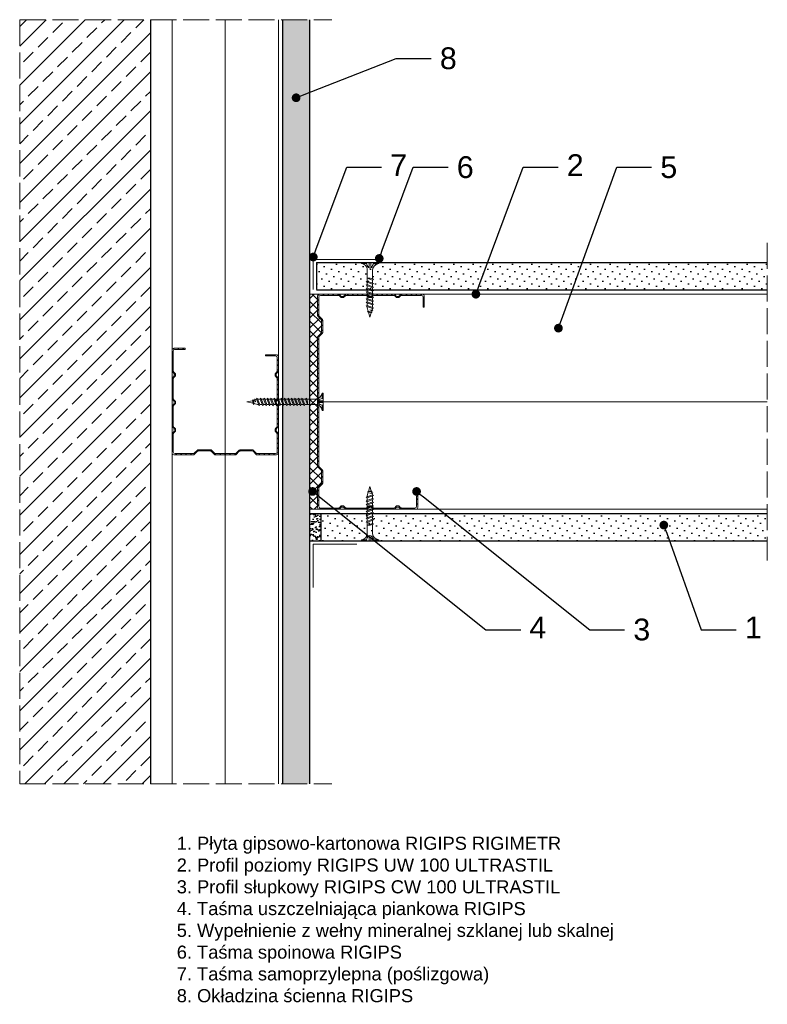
# Model space of a CAD drawing. Header units: millimetres. Extents: x 1474 to 3168, y 461 to 1600.
# Tile 6 of 6: x 2825 to 3168, y 1148 to 1600. Entities that reach past the tile are written whole.
import ezdxf
from ezdxf import colors
from ezdxf.entities.mleader import LeaderData, LeaderLine
from ezdxf.math import Vec2, Vec3

# ---------------------------------------------------------------- set-up
doc = ezdxf.new("R2010")
doc.units = ezdxf.units.MM
doc.linetypes.add('ACAD_ISO02W100', pattern=[15, 12, -3])
for name, color, linetype, lineweight in [('_ISOVER WELNA', 7, 'BATTING', 9), ('_RIGIPS AKCESORIA', 7, 'Continuous', 18), ('_RIGIPS G-K', 7, 'Continuous', 25), ('_RIGIPS PROFIL', 7, 'Continuous', 18), ('KRESKOWANIE', 7, 'Continuous', 9), ('OPISY', 7, 'Continuous', 9), ('PRZERYWANA', 7, 'ACAD_ISO02W100', 9)]:
    doc.layers.add(name, color=color, linetype=linetype, lineweight=lineweight)
doc.styles.get("Standard").update_dxf_attribs({"font": 'arial.ttf'})
doc.linetypes.add('BATTING', pattern='A,0.00254,-2.54,[134,ltypeshp.shx,S=2.54,R=0,X=-2.54,Y=0],-5.08,[134,ltypeshp.shx,S=2.54,R=180,X=2.54,Y=0],-2.54', length=10.16254)

# ---------------------------------------------------------------- blocks, each defined once
blk = doc.blocks.new('TN 25')
at = {"layer": '_RIGIPS AKCESORIA'}
for p, q in [((0, -0.84), (0, 7.16)), ((0, 7.16), (0.46, 7.16)), ((0.46, 4.78), (0, 4.78)), ((0.46, 7.16), (0.46, 4.78)), ((8.47, 4.46), (8.79, 5)), ((8.79, 5), (9.93, 2.01)), ((10.1, 4.46), (10.41, 5)), ((10.41, 5), (11.56, 2.01)), ((11.67, 4.46), (11.99, 5)), ((11.99, 5), (13.14, 2.01)), ((13.21, 4.46), (13.52, 5)), ((13.52, 5), (14.67, 2.01)), ((14.8, 4.46), (15.12, 5)), ((15.12, 5), (16.26, 2.01)), ((16.42, 4.46), (16.73, 5)), ((16.73, 5), (17.88, 2.01)), ((17.99, 4.46), (18.31, 5)), ((18.31, 5), (19.45, 2.01)), ((19.68, 4.46), (20, 5)), ((20, 5), (21.14, 2.01)), ((0, 3.5), (1.77, 3.5)), ((0, 2.83), (1.77, 2.83)), ((0.46, 1.64), (0, 1.64)), ((0.46, -0.84), (0.46, 1.64)), ((1.77, 3.5), (1.77, 4.2)), ((1.77, 2.83), (1.77, 2.18)), ((3.02, 4.46), (8.47, 4.46)), ((7.49, 2.01), (3.55, 2.01)), ((7.12, 4.46), (7.12, 3.18)), ((8.03, 2.01), (7.12, 4.46)), ((7.12, 3.18), (7.65, 1.53)), ((7.65, 1.53), (8.03, 2.01)), ((9.41, 2.01), (8.03, 2.01)), ((9.61, 1.51), (8.47, 4.46)), ((9, 4.46), (10.1, 4.46)), ((9.93, 2.01), (9.61, 1.51)), ((11.04, 2.01), (9.93, 2.01)), ((11.23, 1.51), (10.1, 4.46)), ((10.62, 4.46), (11.67, 4.46)), ((11.56, 2.01), (11.23, 1.51)), ((12.61, 2.01), (11.56, 2.01)), ((12.81, 1.51), (11.67, 4.46)), ((12.2, 4.46), (13.21, 4.46)), ((13.14, 2.01), (12.81, 1.51)), ((14.15, 2.01), (13.14, 2.01)), ((14.34, 1.51), (13.21, 4.46)), ((13.73, 4.46), (14.8, 4.46)), ((14.67, 2.01), (14.34, 1.51)), ((15.74, 2.01), (14.67, 2.01)), ((15.94, 1.51), (14.8, 4.46)), ((15.33, 4.46), (16.42, 4.46)), ((16.26, 2.01), (15.94, 1.51)), ((17.36, 2.01), (16.26, 2.01)), ((17.55, 1.51), (16.42, 4.46)), ((16.94, 4.46), (17.99, 4.46)), ((17.88, 2.01), (17.55, 1.51)), ((18.93, 2.01), (17.88, 2.01)), ((19.13, 1.51), (17.99, 4.46)), ((18.52, 4.46), (19.68, 4.46)), ((19.45, 2.01), (19.13, 1.51)), ((19.45, 2.01), (20.62, 2.01)), ((20.82, 1.51), (19.68, 4.46)), ((20.21, 4.46), (20.7, 4.46)), ((20.7, 4.46), (22.28, 3.98)), ((21.14, 2.01), (20.82, 1.51)), ((21.14, 2.01), (21.81, 2.12)), ((21.85, 1.83), (21.67, 3.28)), ((21.67, 3.28), (22.14, 2.4)), ((22.14, 2.4), (21.85, 1.83)), ((22.7, 2.36), (22.14, 2.4)), ((22.28, 3.98), (22.56, 4.37)), ((22.7, 2.36), (22.28, 3.98)), ((22.56, 4.37), (23.03, 2.71)), ((23.03, 2.71), (22.7, 2.36)), ((22.71, 3.85), (25, 3.24)), ((25, 3.24), (23.03, 2.71)), ((0, -0.84), (0.46, -0.84))]:
    blk.add_line(p, q, dxfattribs=at)
for centre, major_axis, ratio, start_param, end_param in [((3.09, 7.67), (0.17, 3.2), 0.826134, 1.773653, 3.180586), ((-0.04, 0.9), (0, 3.93), 0.848176, -0.720942, -0.151112), ((3.37, -1.57), (0.28, 3.57), 0.832181, 0.035984, 1.430787), ((-2.73, 15.91), (0, 14.76), 0.848176, 3.399396, 3.475072), ((0.59, 4.62), (0, 2.81), 0.848176, 3.475072, 3.862535), ((1.66, 3.18), (0, 0.895), 0.848176, -1.552777, -0.720942), ((1.66, 3.18), (0, 0.895), 0.848176, 3.862535, 4.730408)]:
    blk.add_ellipse(centre, major_axis=major_axis, ratio=ratio, start_param=start_param, end_param=end_param, dxfattribs=at)
blk = doc.blocks.new('CW 100 ULTRASTIL')
h = blk.add_hatch()
h.set_pattern_fill('ANSI31', color=256, scale=0.5, style=0)
h.paths.add_polyline_path([(179.46, 109.85, -0.198912), (179.6, 110.2), (181.11, 111.71, 0.198912), (181.26, 112.06), (181.26, 117.65, 0.198912), (181.11, 118), (179.6, 119.51, -0.198912), (179.46, 119.86), (179.46, 128.31, -0.414214), (180.26, 129.11), (188.58, 129.11, -0.198912), (188.93, 128.96), (189.64, 128.25, 0.198912), (189.99, 128.11), (190.58, 128.11, 0.198912), (190.93, 128.25), (191.64, 128.96, -0.198912), (191.99, 129.11), (201.28, 129.11, -0.198912), (201.63, 128.96), (202.34, 128.25, 0.198912), (202.69, 128.11), (203.28, 128.11, 0.198912), (203.63, 128.25), (204.34, 128.96, -0.198912), (204.69, 129.11), (213.98, 129.11, -0.198912), (214.33, 128.96), (215.04, 128.25, 0.198912), (215.39, 128.11), (215.98, 128.11, 0.198912), (216.33, 128.25), (217.04, 128.96, -0.198912), (217.39, 129.11), (226.56, 129.11, -0.414214), (227.36, 128.31), (227.36, 123.66), (227.91, 123.66), (227.91, 128.86, 0.414214), (227.11, 129.66), (217.39, 129.66, 0.198912), (217.04, 129.51), (216.33, 128.8, -0.198912), (215.98, 128.66), (215.39, 128.66, -0.198912), (215.04, 128.8), (214.33, 129.51, 0.198912), (213.98, 129.66), (204.69, 129.66, 0.198912), (204.34, 129.51), (203.63, 128.8, -0.198912), (203.28, 128.66), (202.69, 128.66, -0.198912), (202.34, 128.8), (201.63, 129.51, 0.198912), (201.28, 129.66), (191.99, 129.66, 0.198912), (191.64, 129.51), (190.93, 128.8, -0.198912), (190.58, 128.66), (189.99, 128.66, -0.198912), (189.64, 128.8), (188.93, 129.51, 0.198912), (188.58, 129.66), (179.71, 129.66, 0.414214), (178.91, 128.86), (178.91, 119.86, 0.198912), (179.05, 119.51), (180.56, 118, -0.198912), (180.71, 117.65), (180.71, 112.06, -0.198912), (180.56, 111.71), (179.05, 110.2, 0.198912), (178.91, 109.85), (178.91, 50.66, 0.198912), (179.05, 50.31), (180.56, 48.8, -0.198912), (180.71, 48.45), (180.71, 42.86, -0.198912), (180.56, 42.51), (179.05, 41, 0.198912), (178.91, 40.65), (178.91, 31.66, 0.414214), (179.71, 30.86), (188.58, 30.86, 0.198912), (188.93, 31), (189.64, 31.71, -0.198912), (189.99, 31.86), (190.58, 31.86, -0.198912), (190.93, 31.71), (191.64, 31, 0.198912), (191.99, 30.86), (201.28, 30.86, 0.198912), (201.63, 31), (202.34, 31.71, -0.198912), (202.69, 31.86), (203.28, 31.86, -0.198912), (203.63, 31.71), (204.34, 31, 0.198912), (204.69, 30.86), (213.98, 30.86, 0.198912), (214.33, 31), (215.04, 31.71, -0.198912), (215.39, 31.86), (215.98, 31.86, -0.198912), (216.33, 31.71), (217.04, 31, 0.198912), (217.39, 30.86), (224.11, 30.86, 0.414214), (224.91, 31.66), (224.91, 36.86), (224.36, 36.86), (224.36, 32.21, -0.414214), (223.56, 31.41), (217.39, 31.41, -0.198912), (217.04, 31.55), (216.33, 32.26, 0.198912), (215.98, 32.41), (215.39, 32.41, 0.198912), (215.04, 32.26), (214.33, 31.55, -0.198912), (213.98, 31.41), (204.69, 31.41, -0.198912), (204.34, 31.55), (203.63, 32.26, 0.198912), (203.28, 32.41), (202.69, 32.41, 0.198912), (202.34, 32.26), (201.63, 31.55, -0.198912), (201.28, 31.41), (191.99, 31.41, -0.198912), (191.64, 31.55), (190.93, 32.26, 0.198912), (190.58, 32.41), (189.99, 32.41, 0.198912), (189.64, 32.26), (188.93, 31.55, -0.198912), (188.58, 31.41), (180.26, 31.41, -0.414214), (179.46, 32.21), (179.46, 40.65, -0.198912), (179.6, 41), (181.11, 42.51, 0.198912), (181.26, 42.86), (181.26, 48.45, 0.198912), (181.11, 48.8), (179.6, 50.31, -0.198912), (179.46, 50.66)])
at = {"layer": '_RIGIPS PROFIL'}
for p, q in [((178.91, 128.86), (178.91, 119.86)), ((179.46, 128.31), (179.46, 119.86)), ((188.58, 129.66), (179.71, 129.66)), ((188.58, 129.11), (180.26, 129.11)), ((188.93, 129.51), (189.64, 128.8)), ((188.93, 128.96), (189.64, 128.25)), ((190.58, 128.66), (189.99, 128.66)), ((190.58, 128.11), (189.99, 128.11)), ((191.64, 129.51), (190.93, 128.8)), ((191.64, 128.96), (190.93, 128.25)), ((201.28, 129.66), (191.99, 129.66)), ((201.28, 129.11), (191.99, 129.11)), ((201.63, 129.51), (202.34, 128.8)), ((201.63, 128.96), (202.34, 128.25)), ((203.28, 128.66), (202.69, 128.66)), ((203.28, 128.11), (202.69, 128.11)), ((204.34, 129.51), (203.63, 128.8)), ((204.34, 128.96), (203.63, 128.25)), ((204.69, 129.66), (213.98, 129.66)), ((204.69, 129.11), (213.98, 129.11)), ((214.33, 129.51), (215.04, 128.8)), ((214.33, 128.96), (215.04, 128.25)), ((215.98, 128.66), (215.39, 128.66)), ((215.98, 128.11), (215.39, 128.11)), ((217.04, 129.51), (216.33, 128.8)), ((217.04, 128.96), (216.33, 128.25)), ((227.11, 129.66), (217.39, 129.66)), ((226.56, 129.11), (217.39, 129.11)), ((227.36, 123.66), (227.36, 128.31)), ((227.91, 123.66), (227.91, 128.86)), ((227.36, 123.66), (227.91, 123.66)), ((180.56, 118), (179.05, 119.51)), ((181.11, 118), (179.6, 119.51)), ((180.71, 117.65), (180.71, 112.06)), ((181.26, 117.65), (181.26, 112.06)), ((178.91, 109.85), (178.91, 50.66)), ((180.56, 111.71), (179.05, 110.2)), ((179.46, 109.85), (179.46, 50.66)), ((181.11, 111.71), (179.6, 110.2)), ((180.56, 48.8), (179.05, 50.31)), ((181.11, 48.8), (179.6, 50.31)), ((180.71, 42.86), (180.71, 48.45)), ((181.26, 42.86), (181.26, 48.45)), ((180.56, 42.51), (179.05, 41)), ((181.11, 42.51), (179.6, 41)), ((178.91, 31.66), (178.91, 40.65)), ((179.46, 32.21), (179.46, 40.65)), ((224.36, 36.86), (224.36, 32.21)), ((224.36, 36.86), (224.91, 36.86)), ((224.91, 36.86), (224.91, 31.66)), ((188.93, 31.55), (189.64, 32.26)), ((188.93, 31), (189.64, 31.71)), ((190.58, 32.41), (189.99, 32.41)), ((190.58, 31.86), (189.99, 31.86)), ((191.64, 31.55), (190.93, 32.26)), ((191.64, 31), (190.93, 31.71)), ((201.63, 31.55), (202.34, 32.26)), ((201.63, 31), (202.34, 31.71)), ((203.28, 32.41), (202.69, 32.41)), ((203.28, 31.86), (202.69, 31.86)), ((204.34, 31.55), (203.63, 32.26)), ((204.34, 31), (203.63, 31.71)), ((214.33, 31.55), (215.04, 32.26)), ((214.33, 31), (215.04, 31.71)), ((215.98, 32.41), (215.39, 32.41)), ((215.98, 31.86), (215.39, 31.86)), ((217.04, 31.55), (216.33, 32.26)), ((217.04, 31), (216.33, 31.71)), ((188.58, 30.86), (179.71, 30.86)), ((188.58, 31.41), (180.26, 31.41)), ((201.28, 31.41), (191.99, 31.41)), ((201.28, 30.86), (191.99, 30.86)), ((204.69, 31.41), (213.98, 31.41)), ((204.69, 30.86), (213.98, 30.86)), ((223.56, 31.41), (217.39, 31.41)), ((224.11, 30.86), (217.39, 30.86))]:
    blk.add_line(p, q, dxfattribs=at)
for centre, radius, start, end in [((179.71, 128.86), 0.8, 90, 180), ((180.26, 128.31), 0.8, 90, 180), ((188.58, 129.16), 0.5, 45, 90), ((188.58, 128.61), 0.5, 45, 90), ((189.99, 129.16), 0.5, 225, 270), ((189.99, 128.61), 0.5, 225, 270), ((190.58, 129.16), 0.5, 270, 315), ((190.58, 128.61), 0.5, 270, 315), ((191.99, 129.16), 0.5, 90, 135), ((191.99, 128.61), 0.5, 90, 135), ((201.28, 129.16), 0.5, 45, 90), ((201.28, 128.61), 0.5, 45, 90), ((202.69, 129.16), 0.5, 225, 270), ((202.69, 128.61), 0.5, 225, 270), ((203.28, 129.16), 0.5, 270, 315), ((203.28, 128.61), 0.5, 270, 315), ((204.69, 129.16), 0.5, 90, 135), ((204.69, 128.61), 0.5, 90, 135), ((213.98, 129.16), 0.5, 45, 90), ((213.98, 128.61), 0.5, 45, 90), ((215.39, 129.16), 0.5, 225, 270), ((215.39, 128.61), 0.5, 225, 270), ((215.98, 129.16), 0.5, 270, 315), ((215.98, 128.61), 0.5, 270, 315), ((217.39, 129.16), 0.5, 90, 135), ((217.39, 128.61), 0.5, 90, 135), ((226.56, 128.31), 0.8, 0, 90), ((227.11, 128.86), 0.8, 0, 90), ((179.41, 119.86), 0.5, 180, 225), ((179.96, 119.86), 0.5, 180, 225), ((180.21, 117.65), 0.5, 0, 45), ((180.76, 117.65), 0.5, 0, 45), ((179.41, 109.85), 0.5, 135, 180), ((179.96, 109.85), 0.5, 135, 180), ((180.21, 112.06), 0.5, 315, 0), ((180.76, 112.06), 0.5, 315, 0), ((179.41, 50.66), 0.5, 180, 225), ((179.96, 50.66), 0.5, 180, 225), ((180.21, 48.45), 0.5, 0, 45), ((180.76, 48.45), 0.5, 0, 45), ((179.41, 40.65), 0.5, 135, 180), ((179.96, 40.65), 0.5, 135, 180), ((180.21, 42.86), 0.5, 315, 0), ((180.76, 42.86), 0.5, 315, 0), ((180.26, 32.21), 0.8, 180, 270), ((189.99, 31.91), 0.5, 90, 135), ((189.99, 31.36), 0.5, 90, 135), ((190.58, 31.91), 0.5, 45, 90), ((190.58, 31.36), 0.5, 45, 90), ((202.69, 31.91), 0.5, 90, 135), ((202.69, 31.36), 0.5, 90, 135), ((203.28, 31.91), 0.5, 45, 90), ((203.28, 31.36), 0.5, 45, 90), ((215.39, 31.91), 0.5, 90, 135), ((215.39, 31.36), 0.5, 90, 135), ((215.98, 31.91), 0.5, 45, 90), ((215.98, 31.36), 0.5, 45, 90), ((223.56, 32.21), 0.8, 270, 0), ((179.71, 31.66), 0.8, 180, 270), ((188.58, 31.91), 0.5, 270, 315), ((188.58, 31.36), 0.5, 270, 315), ((191.99, 31.91), 0.5, 225, 270), ((191.99, 31.36), 0.5, 225, 270), ((201.28, 31.91), 0.5, 270, 315), ((201.28, 31.36), 0.5, 270, 315), ((204.69, 31.91), 0.5, 225, 270), ((204.69, 31.36), 0.5, 225, 270), ((213.98, 31.91), 0.5, 270, 315), ((213.98, 31.36), 0.5, 270, 315), ((217.39, 31.91), 0.5, 225, 270), ((217.39, 31.36), 0.5, 225, 270), ((224.11, 31.66), 0.8, 270, 0)]:
    blk.add_arc(centre, radius, start, end, dxfattribs=at)
blk = doc.blocks.new('CW 50 ULTRASTIL')
h = blk.add_hatch()
h.set_pattern_fill('ANSI31', color=256, scale=0.5, style=0)
h.paths.add_polyline_path([(28.56, 40.65, -0.198912), (28.71, 41), (30.21, 42.51, 0.198912), (30.36, 42.86), (30.36, 48.45, 0.198912), (30.21, 48.8), (28.71, 50.31, -0.198912), (28.56, 50.66), (28.56, 59.85, -0.198912), (28.71, 60.2), (30.21, 61.71, 0.198912), (30.36, 62.06), (30.36, 67.65, 0.198912), (30.21, 68), (28.71, 69.51, -0.198912), (28.56, 69.86), (28.56, 78.31, -0.414214), (29.36, 79.11), (37.68, 79.11, -0.198912), (38.04, 78.96), (38.74, 78.25, 0.198912), (39.1, 78.11), (39.68, 78.11, 0.198912), (40.04, 78.25), (40.74, 78.96, -0.198912), (41.1, 79.11), (50.38, 79.11, -0.198912), (50.74, 78.96), (51.44, 78.25, 0.198912), (51.8, 78.11), (52.38, 78.11, 0.198912), (52.74, 78.25), (53.44, 78.96, -0.198912), (53.8, 79.11), (63.08, 79.11, -0.198912), (63.44, 78.96), (64.14, 78.25, 0.198912), (64.5, 78.11), (65.08, 78.11, 0.198912), (65.44, 78.25), (66.14, 78.96, -0.198912), (66.5, 79.11), (75.66, 79.11, -0.414214), (76.46, 78.31), (76.46, 73.66), (77.01, 73.66), (77.01, 78.86, 0.414214), (76.21, 79.66), (66.5, 79.66, 0.198912), (66.14, 79.51), (65.44, 78.8, -0.198912), (65.08, 78.66), (64.5, 78.66, -0.198912), (64.14, 78.8), (63.44, 79.51, 0.198912), (63.08, 79.66), (53.8, 79.66, 0.198912), (53.44, 79.51), (52.74, 78.8, -0.198912), (52.38, 78.66), (51.8, 78.66, -0.198912), (51.44, 78.8), (50.74, 79.51, 0.198912), (50.38, 79.66), (41.1, 79.66, 0.198912), (40.74, 79.51), (40.04, 78.8, -0.198912), (39.68, 78.66), (39.1, 78.66, -0.198912), (38.74, 78.8), (38.04, 79.51, 0.198912), (37.68, 79.66), (28.81, 79.66, 0.414214), (28.01, 78.86), (28.01, 69.86, 0.198912), (28.16, 69.51), (29.66, 68, -0.198912), (29.81, 67.65), (29.81, 62.06, -0.198912), (29.66, 61.71), (28.16, 60.2, 0.198912), (28.01, 59.85), (28.01, 50.66, 0.198912), (28.16, 50.31), (29.66, 48.8, -0.198912), (29.81, 48.45), (29.81, 42.86, -0.198912), (29.66, 42.51), (28.16, 41, 0.198912), (28.01, 40.65), (28.01, 31.66, 0.414214), (28.81, 30.86), (37.68, 30.86, 0.198912), (38.04, 31), (38.74, 31.71, -0.198912), (39.1, 31.86), (39.68, 31.86, -0.198912), (40.04, 31.71), (40.74, 31, 0.198912), (41.1, 30.86), (50.38, 30.86, 0.198912), (50.74, 31), (51.44, 31.71, -0.198912), (51.8, 31.86), (52.38, 31.86, -0.198912), (52.74, 31.71), (53.44, 31, 0.198912), (53.8, 30.86), (63.08, 30.86, 0.198912), (63.44, 31), (64.14, 31.71, -0.198912), (64.5, 31.86), (65.08, 31.86, -0.198912), (65.44, 31.71), (66.14, 31, 0.198912), (66.5, 30.86), (73.21, 30.86, 0.414214), (74.01, 31.66), (74.01, 36.86), (73.46, 36.86), (73.46, 32.21, -0.414214), (72.66, 31.41), (66.5, 31.41, -0.198912), (66.14, 31.55), (65.44, 32.26, 0.198912), (65.08, 32.41), (64.5, 32.41, 0.198912), (64.14, 32.26), (63.44, 31.55, -0.198912), (63.08, 31.41), (53.8, 31.41, -0.198912), (53.44, 31.55), (52.74, 32.26, 0.198912), (52.38, 32.41), (51.8, 32.41, 0.198912), (51.44, 32.26), (50.74, 31.55, -0.198912), (50.38, 31.41), (41.1, 31.41, -0.198912), (40.74, 31.55), (40.04, 32.26, 0.198912), (39.68, 32.41), (39.1, 32.41, 0.198912), (38.74, 32.26), (38.04, 31.55, -0.198912), (37.68, 31.41), (29.36, 31.41, -0.414214), (28.56, 32.21)])
at = {"layer": '_RIGIPS PROFIL'}
for p, q in [((28.01, 78.86), (28.01, 69.86)), ((28.56, 78.31), (28.56, 69.86)), ((37.68, 79.66), (28.81, 79.66)), ((37.68, 79.11), (29.36, 79.11)), ((38.04, 79.51), (38.74, 78.8)), ((38.04, 78.96), (38.74, 78.25)), ((39.68, 78.66), (39.1, 78.66)), ((39.68, 78.11), (39.1, 78.11)), ((40.74, 79.51), (40.04, 78.8)), ((40.74, 78.96), (40.04, 78.25)), ((50.38, 79.66), (41.1, 79.66)), ((50.38, 79.11), (41.1, 79.11)), ((50.74, 79.51), (51.44, 78.8)), ((50.74, 78.96), (51.44, 78.25)), ((52.38, 78.66), (51.8, 78.66)), ((52.38, 78.11), (51.8, 78.11)), ((53.44, 79.51), (52.74, 78.8)), ((53.44, 78.96), (52.74, 78.25)), ((53.8, 79.66), (63.08, 79.66)), ((53.8, 79.11), (63.08, 79.11)), ((63.44, 79.51), (64.14, 78.8)), ((63.44, 78.96), (64.14, 78.25)), ((65.08, 78.66), (64.5, 78.66)), ((65.08, 78.11), (64.5, 78.11)), ((66.14, 79.51), (65.44, 78.8)), ((66.14, 78.96), (65.44, 78.25)), ((76.21, 79.66), (66.5, 79.66)), ((75.66, 79.11), (66.5, 79.11)), ((76.46, 73.66), (76.46, 78.31)), ((77.01, 73.66), (77.01, 78.86)), ((76.46, 73.66), (77.01, 73.66)), ((29.66, 68), (28.16, 69.51)), ((30.21, 68), (28.71, 69.51)), ((29.81, 67.65), (29.81, 62.06)), ((30.36, 67.65), (30.36, 62.06)), ((28.01, 59.85), (28.01, 50.66)), ((29.66, 61.71), (28.16, 60.2)), ((28.56, 59.85), (28.56, 50.66)), ((30.21, 61.71), (28.71, 60.2)), ((29.66, 48.8), (28.16, 50.31)), ((30.21, 48.8), (28.71, 50.31)), ((29.81, 42.86), (29.81, 48.45)), ((30.36, 42.86), (30.36, 48.45)), ((29.66, 42.51), (28.16, 41)), ((30.21, 42.51), (28.71, 41)), ((28.01, 31.66), (28.01, 40.65)), ((28.56, 32.21), (28.56, 40.65)), ((73.46, 36.86), (73.46, 32.21)), ((73.46, 36.86), (74.01, 36.86)), ((74.01, 36.86), (74.01, 31.66)), ((38.04, 31.55), (38.74, 32.26)), ((38.04, 31), (38.74, 31.71)), ((39.68, 32.41), (39.1, 32.41)), ((39.68, 31.86), (39.1, 31.86)), ((40.74, 31.55), (40.04, 32.26)), ((40.74, 31), (40.04, 31.71)), ((50.74, 31.55), (51.44, 32.26)), ((50.74, 31), (51.44, 31.71)), ((52.38, 32.41), (51.8, 32.41)), ((52.38, 31.86), (51.8, 31.86)), ((53.44, 31.55), (52.74, 32.26)), ((53.44, 31), (52.74, 31.71)), ((63.44, 31.55), (64.14, 32.26)), ((63.44, 31), (64.14, 31.71)), ((65.08, 32.41), (64.5, 32.41)), ((65.08, 31.86), (64.5, 31.86)), ((66.14, 31.55), (65.44, 32.26)), ((66.14, 31), (65.44, 31.71)), ((37.68, 30.86), (28.81, 30.86)), ((37.68, 31.41), (29.36, 31.41)), ((50.38, 31.41), (41.1, 31.41)), ((50.38, 30.86), (41.1, 30.86)), ((53.8, 31.41), (63.08, 31.41)), ((53.8, 30.86), (63.08, 30.86)), ((72.66, 31.41), (66.5, 31.41)), ((73.21, 30.86), (66.5, 30.86))]:
    blk.add_line(p, q, dxfattribs=at)
for centre, radius, start, end in [((28.81, 78.86), 0.8, 90, 180), ((29.36, 78.31), 0.8, 90, 180), ((37.68, 79.16), 0.5, 45, 90), ((37.68, 78.61), 0.5, 45, 90), ((39.1, 79.16), 0.5, 225, 270), ((39.1, 78.61), 0.5, 225, 270), ((39.68, 79.16), 0.5, 270, 315), ((39.68, 78.61), 0.5, 270, 315), ((41.1, 79.16), 0.5, 90, 135), ((41.1, 78.61), 0.5, 90, 135), ((50.38, 79.16), 0.5, 45, 90), ((50.38, 78.61), 0.5, 45, 90), ((51.8, 79.16), 0.5, 225, 270), ((51.8, 78.61), 0.5, 225, 270), ((52.38, 79.16), 0.5, 270, 315), ((52.38, 78.61), 0.5, 270, 315), ((53.8, 79.16), 0.5, 90, 135), ((53.8, 78.61), 0.5, 90, 135), ((63.08, 79.16), 0.5, 45, 90), ((63.08, 78.61), 0.5, 45, 90), ((64.5, 79.16), 0.5, 225, 270), ((64.5, 78.61), 0.5, 225, 270), ((65.08, 79.16), 0.5, 270, 315), ((65.08, 78.61), 0.5, 270, 315), ((66.5, 79.16), 0.5, 90, 135), ((66.5, 78.61), 0.5, 90, 135), ((75.66, 78.31), 0.8, 0, 90), ((76.21, 78.86), 0.8, 0, 90), ((28.51, 69.86), 0.5, 180, 225), ((29.06, 69.86), 0.5, 180, 225), ((29.31, 67.65), 0.5, 0, 45), ((29.86, 67.65), 0.5, 0, 45), ((28.51, 59.85), 0.5, 135, 180), ((29.06, 59.85), 0.5, 135, 180), ((29.31, 62.06), 0.5, 315, 0), ((29.86, 62.06), 0.5, 315, 0), ((28.51, 50.66), 0.5, 180, 225), ((29.06, 50.66), 0.5, 180, 225), ((29.31, 48.45), 0.5, 0, 45), ((29.86, 48.45), 0.5, 0, 45), ((28.51, 40.65), 0.5, 135, 180), ((29.06, 40.65), 0.5, 135, 180), ((29.31, 42.86), 0.5, 315, 0), ((29.86, 42.86), 0.5, 315, 0), ((29.36, 32.21), 0.8, 180, 270), ((39.1, 31.91), 0.5, 90, 135), ((39.1, 31.36), 0.5, 90, 135), ((39.68, 31.91), 0.5, 45, 90), ((39.68, 31.36), 0.5, 45, 90), ((51.8, 31.91), 0.5, 90, 135), ((51.8, 31.36), 0.5, 90, 135), ((52.38, 31.91), 0.5, 45, 90), ((52.38, 31.36), 0.5, 45, 90), ((64.5, 31.91), 0.5, 90, 135), ((64.5, 31.36), 0.5, 90, 135), ((65.08, 31.91), 0.5, 45, 90), ((65.08, 31.36), 0.5, 45, 90), ((72.66, 32.21), 0.8, 270, 0), ((28.81, 31.66), 0.8, 180, 270), ((37.68, 31.91), 0.5, 270, 315), ((37.68, 31.36), 0.5, 270, 315), ((41.1, 31.91), 0.5, 225, 270), ((41.1, 31.36), 0.5, 225, 270), ((50.38, 31.91), 0.5, 270, 315), ((50.38, 31.36), 0.5, 270, 315), ((53.8, 31.91), 0.5, 225, 270), ((53.8, 31.36), 0.5, 225, 270), ((63.08, 31.91), 0.5, 270, 315), ((63.08, 31.36), 0.5, 270, 315), ((66.5, 31.91), 0.5, 225, 270), ((66.5, 31.36), 0.5, 225, 270), ((73.21, 31.66), 0.8, 270, 0)]:
    blk.add_arc(centre, radius, start, end, dxfattribs=at)
blk = doc.blocks.new('TN 35')
at = {"layer": '_RIGIPS AKCESORIA'}
for p, q in [((0, -0.84), (0, 7.16)), ((0, 7.16), (0.46, 7.16)), ((0.46, 4.78), (0, 4.78)), ((0.46, 7.16), (0.46, 4.78)), ((8.47, 4.46), (8.79, 5)), ((8.79, 5), (9.93, 2.01)), ((10.1, 4.46), (10.41, 5)), ((10.41, 5), (11.56, 2.01)), ((11.67, 4.46), (11.99, 5)), ((11.99, 5), (13.14, 2.01)), ((13.21, 4.46), (13.52, 5)), ((13.52, 5), (14.67, 2.01)), ((14.8, 4.46), (15.12, 5)), ((15.12, 5), (16.26, 2.01)), ((16.42, 4.46), (16.73, 5)), ((16.73, 5), (17.88, 2.01)), ((17.99, 4.46), (18.31, 5)), ((18.31, 5), (19.45, 2.01)), ((19.57, 4.46), (19.88, 5)), ((19.88, 5), (21.03, 2.01)), ((21.14, 4.46), (21.46, 5)), ((21.46, 5), (22.6, 2.01)), ((22.72, 4.46), (23.03, 5)), ((23.03, 5), (24.18, 2.01)), ((24.29, 4.46), (24.61, 5)), ((24.61, 5), (25.75, 2.01)), ((25.87, 4.46), (26.18, 5)), ((26.18, 5), (27.33, 2.01)), ((27.44, 4.46), (27.76, 5)), ((27.76, 5), (28.9, 2.01)), ((29.13, 4.46), (29.45, 5)), ((29.45, 5), (30.59, 2.01)), ((0, 3.5), (1.77, 3.5)), ((0, 2.83), (1.77, 2.83)), ((0.46, 1.64), (0, 1.64)), ((0.46, -0.84), (0.46, 1.64)), ((1.77, 3.5), (1.77, 4.2)), ((1.77, 2.83), (1.77, 2.18)), ((3.02, 4.46), (8.47, 4.46)), ((7.49, 2.01), (3.55, 2.01)), ((7.12, 4.46), (7.12, 3.18)), ((8.03, 2.01), (7.12, 4.46)), ((7.12, 3.18), (7.65, 1.53)), ((7.65, 1.53), (8.03, 2.01)), ((9.41, 2.01), (8.03, 2.01)), ((9.61, 1.51), (8.47, 4.46)), ((9, 4.46), (10.1, 4.46)), ((9.93, 2.01), (9.61, 1.51)), ((11.04, 2.01), (9.93, 2.01)), ((11.23, 1.51), (10.1, 4.46)), ((10.62, 4.46), (11.67, 4.46)), ((11.56, 2.01), (11.23, 1.51)), ((12.61, 2.01), (11.56, 2.01)), ((12.81, 1.51), (11.67, 4.46)), ((12.2, 4.46), (13.21, 4.46)), ((13.14, 2.01), (12.81, 1.51)), ((14.15, 2.01), (13.14, 2.01)), ((14.34, 1.51), (13.21, 4.46)), ((13.73, 4.46), (14.8, 4.46)), ((14.67, 2.01), (14.34, 1.51)), ((15.74, 2.01), (14.67, 2.01)), ((15.94, 1.51), (14.8, 4.46)), ((15.33, 4.46), (16.42, 4.46)), ((16.26, 2.01), (15.94, 1.51)), ((17.36, 2.01), (16.26, 2.01)), ((17.55, 1.51), (16.42, 4.46)), ((16.94, 4.46), (17.99, 4.46)), ((17.88, 2.01), (17.55, 1.51)), ((18.93, 2.01), (17.84, 2.01)), ((19.13, 1.51), (17.99, 4.46)), ((18.52, 4.46), (19.57, 4.46)), ((19.45, 2.01), (19.13, 1.51)), ((20.51, 2.01), (19.41, 2.01)), ((20.7, 1.51), (19.57, 4.46)), ((20.09, 4.46), (21.14, 4.46)), ((21.03, 2.01), (20.7, 1.51)), ((22.08, 2.01), (20.99, 2.01)), ((22.28, 1.51), (21.14, 4.46)), ((21.67, 4.46), (22.72, 4.46)), ((22.6, 2.01), (22.28, 1.51)), ((23.66, 2.01), (22.56, 2.01)), ((23.85, 1.51), (22.72, 4.46)), ((23.24, 4.46), (24.29, 4.46)), ((24.18, 2.01), (23.85, 1.51)), ((25.23, 2.01), (24.14, 2.01)), ((25.43, 1.51), (24.29, 4.46)), ((24.81, 4.46), (25.87, 4.46)), ((25.75, 2.01), (25.43, 1.51)), ((26.81, 2.01), (25.71, 2.01)), ((27, 1.51), (25.87, 4.46)), ((26.39, 4.46), (27.44, 4.46)), ((27.33, 2.01), (27, 1.51)), ((28.38, 2.01), (27.33, 2.01)), ((28.58, 1.51), (27.44, 4.46)), ((27.96, 4.46), (29.13, 4.46)), ((28.9, 2.01), (28.58, 1.51)), ((28.9, 2.01), (30.07, 2.01)), ((30.27, 1.51), (29.13, 4.46)), ((29.65, 4.46), (30.15, 4.46)), ((30.15, 4.46), (31.73, 3.98)), ((30.59, 2.01), (30.27, 1.51)), ((30.59, 2.01), (31.26, 2.12)), ((31.3, 1.83), (31.12, 3.28)), ((31.12, 3.28), (31.59, 2.4)), ((31.59, 2.4), (31.3, 1.83)), ((32.15, 2.36), (31.59, 2.4)), ((31.73, 3.98), (32.01, 4.37)), ((32.15, 2.36), (31.73, 3.98)), ((32.01, 4.37), (32.48, 2.71)), ((32.48, 2.71), (32.15, 2.36)), ((32.16, 3.85), (35, 3.24)), ((35, 3.24), (32.48, 2.71)), ((0, -0.84), (0.46, -0.84))]:
    blk.add_line(p, q, dxfattribs=at)
for centre, major_axis, ratio, start_param, end_param in [((3.09, 7.67), (0.17, 3.2), 0.826134, 1.773653, 3.180586), ((-0.04, 0.9), (0, 3.93), 0.848176, -0.720942, -0.151112), ((3.37, -1.57), (0.28, 3.57), 0.832181, 0.035984, 1.430787), ((-2.73, 15.91), (0, 14.76), 0.848176, 3.399396, 3.475072), ((0.59, 4.62), (0, 2.81), 0.848176, 3.475072, 3.862535), ((1.66, 3.18), (0, 0.895), 0.848176, -1.552777, -0.720942), ((1.66, 3.18), (0, 0.895), 0.848176, 3.862535, 4.730408)]:
    blk.add_ellipse(centre, major_axis=major_axis, ratio=ratio, start_param=start_param, end_param=end_param, dxfattribs=at)
blk = doc.blocks.new('_Dot')
at = {"color": 0, "linetype": 'ByBlock', "lineweight": -2}
blk.add_line((-0.5, 0), (-1, 0), dxfattribs=at)
at = {"color": 0, "linetype": 'ByBlock', "const_width": 0.5}
blk.add_lwpolyline([(-0.25, 0, 1), (0.25, 0, 1)], format="xyb", close=True, dxfattribs=at)

msp = doc.modelspace()

# ---------------------------------------------------------------- hatches: boundary and pattern name
at = {"layer": '_RIGIPS AKCESORIA'}
h = msp.add_hatch(dxfattribs=at)
h.set_pattern_fill('ANSI37', color=256, style=0)
h.set_pattern_definition([(45, (662.931, 384.5676), (-2.245064, 2.245064), []), (135, (662.931, 384.5676), (-2.245064, -2.245064), [])])
h.paths.add_polyline_path([(2961.63, 1454.04, -0.198912), (2961.78, 1454.4), (2963.29, 1455.9, 0.198912), (2963.43, 1456.26), (2963.43, 1461.84, 0.198912), (2963.29, 1462.2), (2961.78, 1463.7, -0.198912), (2961.63, 1464.06), (2961.63, 1473.05, -0.414214), (2962.43, 1473.85), (2958.13, 1473.85), (2958.13, 1375.05), (2962.43, 1375.05, -0.414214), (2961.63, 1375.85), (2961.63, 1384.84, -0.198912), (2961.78, 1385.2), (2963.29, 1386.7, 0.198912), (2963.43, 1387.06), (2963.43, 1392.64, 0.198912), (2963.29, 1393), (2961.78, 1394.5, -0.198912), (2961.63, 1394.86)])
at = {"layer": '_RIGIPS G-K'}
h = msp.add_hatch(dxfattribs=at)
h.set_pattern_fill('DOTS', color=256, scale=2, angle=225, style=0)
h.set_pattern_definition([(225, (1350.431, -2e-12), (1.122532, -3.367596), [0, -3.175])])
h.paths.add_polyline_path([(2958.13, 1599.95), (2945.63, 1599.95), (2945.63, 1248.95), (2958.13, 1248.95)])
h = msp.add_hatch(dxfattribs=at)
h.set_pattern_fill('DOTS', color=256, scale=2, angle=225, style=0)
h.set_pattern_definition([(225, (1350.431, 25), (1.122532, -3.367596), [0, -3.175])])
h.paths.add_polyline_path([(3168.13, 1488.35), (2961.13, 1488.35), (2961.13, 1475.85), (3168.13, 1475.85)])
h = msp.add_hatch(dxfattribs=at)
h.set_pattern_fill('AR-SAND', color=256, scale=0.05, style=0)
h.set_pattern_definition([(322.5, (943.5976, 2463.4351), (-0.0800016, -2.4470662), [0, -1.9304, 0, -2.159, 0, -2.06375]), (352.5, (943.5976, 2463.435), (2.2476164, -3.5841255), [0, -1.0414, 0, -1.7399, 0, -0.66675]), (32.5, (942.0355, 2463.4351), (3.9549619, -0.007186), [0, -0.635, 0, -2.286, 0, -2.9845]), (42.5, (942.0355, 2463.435), (3.8177823, -1.1146466), [0, -0.3175, 0, -1.4986, 0, -1.7145])])
h.paths.add_polyline_path([(2958.13, 1360.55), (2963.13, 1360.55), (2963.13, 1373.05), (2958.13, 1373.05)])
h = msp.add_hatch(dxfattribs=at)
h.set_pattern_fill('DOTS', color=256, scale=2, angle=225, style=0)
h.set_pattern_definition([(225, (672.931, -0.9), (1.122532, -3.367596), [0, -3.175])])
h.paths.add_polyline_path([(3168.13, 1373.05), (2963.13, 1373.05), (2963.13, 1360.55), (3168.13, 1360.55)])
at = {"layer": 'KRESKOWANIE'}
h = msp.add_hatch(dxfattribs=at)
h.set_pattern_fill('ANSI33', color=256, scale=2, angle=180, style=0)
h.set_pattern_definition([(225, (949.631, -2e-12), (8.980256, -8.980256), []), (225, (940.651, -2e-12), (8.980256, -8.980256), [6.35, -3.175])])
h.paths.add_polyline_path([(2884.83, 1599.95), (2824.83, 1599.95), (2824.83, 1248.95), (2884.83, 1248.95)])

# ---------------------------------------------------------------- linework, layer by layer
for p, q in [((2884.83, 1599.95), (2884.83, 1248.95)), ((2945.63, 1248.95), (2945.63, 1252.88)), ((2958.13, 1248.95), (2958.13, 1252.88))]:
    msp.add_line(p, q)
at = {"layer": '_ISOVER WELNA', "ltscale": 2.4}
msp.add_line((2919.23, 1599.95), (2919.23, 1248.95), dxfattribs=at)
at = {"layer": '_ISOVER WELNA', "ltscale": 4.8}
msp.add_line((3168.13, 1424.45), (2962.18, 1424.45), dxfattribs=at)
at = {"layer": '_RIGIPS AKCESORIA'}
for p, q in [((2959.64, 1475.94), (2959.63, 1491.48)), ((2991.13, 1489.85), (2961.13, 1489.85))]:
    msp.add_line(p, q, dxfattribs=at)
msp.add_lwpolyline([(2959.63, 1339.05), (2959.63, 1359.05), (2979.63, 1359.05)], dxfattribs=at)
at = {"layer": '_RIGIPS G-K'}
for p, q in [((2945.63, 1248.95), (2945.63, 1599.95)), ((2958.13, 1248.95), (2958.13, 1599.95)), ((2961.13, 1488.35), (3168.13, 1488.35)), ((2961.13, 1488.35), (2961.13, 1475.94)), ((2961.13, 1475.85), (3168.13, 1475.85)), ((2958.13, 1373.05), (3168.13, 1373.05)), ((2963.13, 1373.05), (2963.13, 1360.55)), ((2958.13, 1360.55), (3168.13, 1360.55))]:
    msp.add_line(p, q, dxfattribs=at)
at = {"layer": '_RIGIPS PROFIL'}
for p, q in [((2894.83, 1248.95), (2894.83, 1599.95)), ((2943.63, 1248.95), (2943.63, 1599.95)), ((2958.13, 1473.85), (3168.13, 1473.85)), ((2958.13, 1375.05), (3168.13, 1375.05))]:
    msp.add_line(p, q, dxfattribs=at)
at = {"layer": 'PRZERYWANA'}
for p, q in [((2824.83, 1599.95), (2968.13, 1599.95)), ((2824.83, 1599.95), (2824.83, 1248.95)), ((3168.13, 1497.45), (3168.13, 1351.45)), ((2824.83, 1248.95), (2968.13, 1248.95))]:
    msp.add_line(p, q, dxfattribs=at)

# ---------------------------------------------------------------- block references
at = {"rotation": 180}
msp.add_blockref('TN 35', (2964.18, 1427.62), dxfattribs=at)
at = {"layer": '_RIGIPS AKCESORIA', "xscale": -1, "rotation": 90}
msp.add_blockref('TN 25', (2988.88, 1488.35), dxfattribs=at)
at = {"layer": '_RIGIPS AKCESORIA', "rotation": 90}
msp.add_blockref('TN 25', (2988.88, 1360.55), dxfattribs=at)
at = {"layer": '_RIGIPS PROFIL'}
msp.add_blockref('CW 100 ULTRASTIL', (2782.73, 1344.19), dxfattribs=at)
at = {"layer": '_RIGIPS PROFIL', "rotation": 90}
msp.add_blockref('CW 50 ULTRASTIL', (2974.49, 1372.04), dxfattribs=at)

# ---------------------------------------------------------------- texts
at = {"insert": (2896.96, 1224.62), "char_height": 6, "width": 255.4661, "attachment_point": 1}
msp.add_mtext('1. Płyta gipsowo-kartonowa RIGIPS RIGIMETR\\P2. Profil poziomy RIGIPS UW 100 ULTRASTIL\\P3. Profil słupkowy RIGIPS CW 100 ULTRASTIL\\P4. Taśma uszczelniająca piankowa RIGIPS\\P5. Wypełnienie z wełny mineralnej szklanej lub skalnej\\P6. Taśma spoinowa RIGIPS\\P7. Taśma samoprzylepna (poślizgowa)\\P8. Okładzina ścienna RIGIPS', dxfattribs=at)

# ---------------------------------------------------------------- leaders
at = {"layer": 'OPISY'}
ml = msp.add_multileader_mtext('Standard', dxfattribs=at)
ml.set_content('8', color=256)
ml.set_leader_properties()
ml.set_arrow_properties(name='DOT')
ml.build(insert=Vec2(0, 0))
ctx = ml.context
ctx.base_point, ctx.char_height, ctx.landing_gap_size, ctx.plane_origin = Vec3(3013.77, 1582.15), 10, 4, Vec3(2821.18, 1725.81)
notes = []
notes.append((ctx, [(0, (1, 1, 0), (2997.77, 1582.15), (1, 0), 16, [(0, [(2951.77, 1564.08)], 0, [])])]))
ctx.mtext.insert, ctx.mtext.flow_direction = Vec3(3017.77, 1587.23), 5
ml = msp.add_multileader_mtext('Standard', dxfattribs=at)
ml.set_content('7', color=256)
ml.set_leader_properties()
ml.set_arrow_properties(name='DOT')
ml.build(insert=Vec2(0, 0))
ctx = ml.context
ctx.base_point, ctx.char_height, ctx.landing_gap_size, ctx.plane_origin = Vec3(2990.98, 1532.13), 10, 4, Vec3(2798.39, 1675.79)
notes.append((ctx, [(0, (1, 1, 0), (2974.98, 1532.13), (1, 0), 16, [(0, [(2959.63, 1490.93)], 0, [])])]))
ctx.mtext.insert, ctx.mtext.flow_direction = Vec3(2994.98, 1538.13), 5
ml = msp.add_multileader_mtext('Standard', dxfattribs=at)
ml.set_content('2', color=256)
ml.set_leader_properties()
ml.set_arrow_properties(name='DOT')
ml.build(insert=Vec2(0, 0))
ctx = ml.context
ctx.base_point, ctx.char_height, ctx.landing_gap_size, ctx.plane_origin = Vec3(3072.04, 1532.13), 10, 4, Vec3(2879.45, 1675.79)
notes.append((ctx, [(0, (1, 1, 0), (3056.04, 1532.13), (1, 0), 16, [(0, [(3034.33, 1473.85)], 0, [])])]))
ctx.mtext.insert, ctx.mtext.flow_direction = Vec3(3076.04, 1538.13), 5
ml = msp.add_multileader_mtext('Standard', dxfattribs=at)
ml.set_content('6', color=256)
ml.set_leader_properties()
ml.set_arrow_properties(name='DOT')
ml.build(insert=Vec2(0, 0))
ctx = ml.context
ctx.base_point, ctx.char_height, ctx.landing_gap_size, ctx.plane_origin = Vec3(3021.54, 1532.13), 10, 4, Vec3(2828.95, 1675.79)
notes.append((ctx, [(0, (1, 1, 0), (3005.54, 1532.13), (1, 0), 16, [(0, [(2989.94, 1490.27)], 0, [])])]))
ctx.mtext.insert, ctx.mtext.flow_direction = Vec3(3025.54, 1537.22), 5
ml = msp.add_multileader_mtext('Standard', dxfattribs=at)
ml.set_content('5', color=256)
ml.set_leader_properties()
ml.set_arrow_properties(name='DOT')
ml.build(insert=Vec2(0, 0))
ctx = ml.context
ctx.base_point, ctx.char_height, ctx.landing_gap_size, ctx.plane_origin = Vec3(3115.01, 1532.13), 10, 4, Vec3(2922.42, 1675.79)
notes.append((ctx, [(0, (1, 1, 0), (3099.01, 1532.13), (1, 0), 16, [(0, [(3072.22, 1458.25)], 0, [])])]))
ctx.mtext.insert, ctx.mtext.flow_direction = Vec3(3119.01, 1537.22), 5
ml = msp.add_multileader_mtext('Standard', dxfattribs=at)
ml.set_content('4', color=256)
ml.set_leader_properties()
ml.set_arrow_properties(name='DOT')
ml.build(insert=Vec2(0, 0))
ctx = ml.context
ctx.base_point, ctx.char_height, ctx.landing_gap_size, ctx.plane_origin = Vec3(3054.89, 1319.74), 10, 4, Vec3(2862.3, 1463.4)
notes.append((ctx, [(0, (1, 1, 0), (3038.89, 1319.74), (1, 0), 16, [(0, [(2959.36, 1383.23)], 0, [])])]))
ctx.mtext.insert, ctx.mtext.flow_direction = Vec3(3058.89, 1325.74), 5
ml = msp.add_multileader_mtext('Standard', dxfattribs=at)
ml.set_content('3', color=256)
ml.set_leader_properties()
ml.set_arrow_properties(name='DOT')
ml.build(insert=Vec2(0, 0))
ctx = ml.context
ctx.base_point, ctx.char_height, ctx.landing_gap_size, ctx.plane_origin = Vec3(3102.61, 1319.74), 10, 4, Vec3(2910.03, 1463.4)
notes.append((ctx, [(0, (1, 1, 0), (3086.61, 1319.74), (1, 0), 16, [(0, [(3007.08, 1383.23)], 0, [])])]))
ctx.mtext.insert, ctx.mtext.flow_direction = Vec3(3106.61, 1324.83), 5
ml = msp.add_multileader_mtext('Standard', dxfattribs=at)
ml.set_content('1', color=256)
ml.set_leader_properties()
ml.set_arrow_properties(name='DOT')
ml.build(insert=Vec2(0, 0))
ctx = ml.context
ctx.base_point, ctx.char_height, ctx.landing_gap_size, ctx.plane_origin = Vec3(3153.83, 1319.74), 10, 4, Vec3(2961.24, 1176.08)
notes.append((ctx, [(0, (1, 1, 0), (3137.83, 1319.74), (1, 0), 16, [(0, [(3120.62, 1367.79)], 0, [])])]))
ctx.mtext.insert, ctx.mtext.flow_direction = Vec3(3157.83, 1325.74), 5
for ctx, leaders in notes:
    for number, flags, end, landing, length, lines in leaders:
        leader = LeaderData()
        leader.index, (leader.has_last_leader_line, leader.has_dogleg_vector, leader.attachment_direction) = number, flags
        leader.last_leader_point, leader.dogleg_vector, leader.dogleg_length = Vec3(end), Vec3(landing), length
        for number, points, colour, breaks in lines:
            line = LeaderLine()
            line.index, line.vertices, line.color, line.breaks = number, Vec3.list(points), colors.encode_raw_color(colour), breaks
            leader.lines.append(line)
        ctx.leaders.append(leader)

doc.saveas('drawing.dxf')
